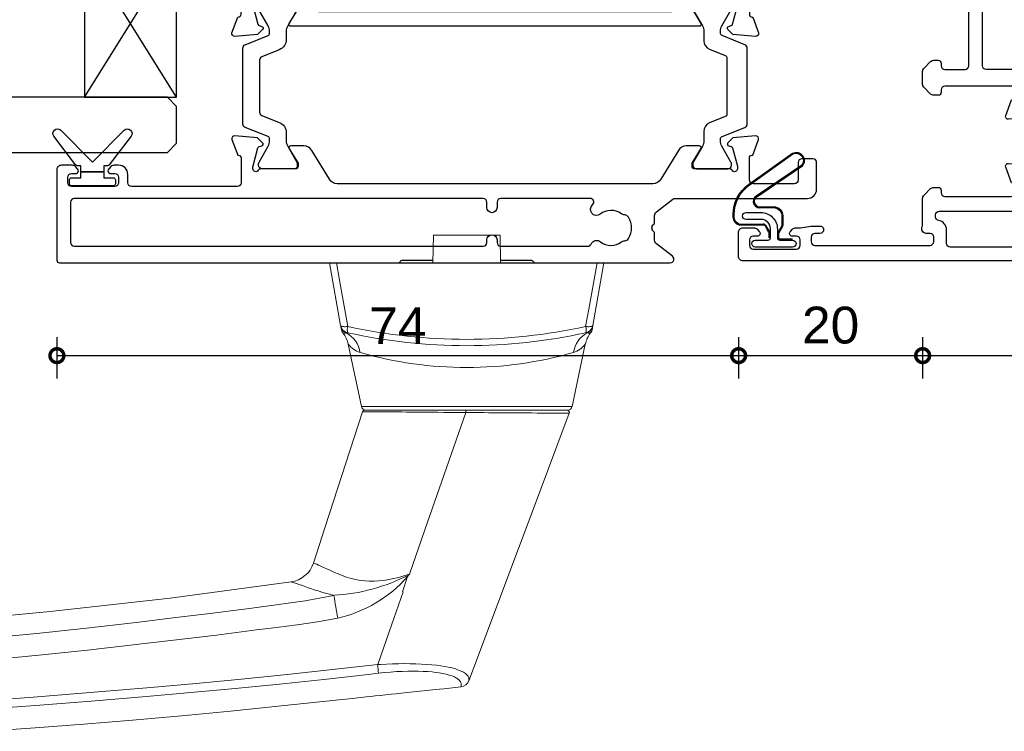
# Model space of a CAD drawing. Header units: millimetres. Extents: x 80 to 17288, y -2623 to 7492.
# Tile 104 of 125: x 14660 to 14767, y 1702 to 1780. Entities that reach past the tile are written whole.
import ezdxf

# ---------------------------------------------------------------- set-up
doc = ezdxf.new("R2010")
doc.units = ezdxf.units.MM
for name, color, linetype in [('Extrusion', 2, 'Continuous'), ('Glass', 140, 'Continuous'), ('Gussets', 1, 'Continuous'), ('polyamide', 6, 'Continuous')]:
    doc.layers.add(name, color=color, linetype=linetype)
doc.layers.add('UNO-Dark Grey', color=7, linetype='Continuous', lineweight=13, true_color=0x44474e)
doc.styles.add('UNO Text', font='arial.ttf')
doc.dimstyles.new('UNO', dxfattribs={"dimtxt": 2, "dimasz": 1.5, "dimexe": 1.25, "dimexo": 0.625, "dimtad": 1, "dimdec": 1, "dimzin": 9, "dimtxsty": 'UNO Text', "dimblk": 'DOTSMALL', "dimcen": 2.5, "dimadec": 0, "dimazin": 0, "dimtfac": 1, "dimtdec": 1, "dimtmove": 0, "dimatfit": 3, "dimfxl": 1, "dimfxlon": 1, "dimarcsym": 0})

# ---------------------------------------------------------------- blocks, each defined once
blk = doc.blocks.new('_DotSmall')
at = {"color": 0, "linetype": 'ByBlock', "const_width": 0.5}
blk.add_lwpolyline([(-0.0625, 0, 1), (0.0625, 0, 1)], format="xyb", close=True, dxfattribs=at)
blk = doc.blocks.new('*D359')
at = {"color": 0, "lineweight": -2, "transparency": 16777216}
for p, q in [((14664.51, 1745.01), (14664.51, 1740.51)), ((14738.53, 1745.01), (14738.53, 1740.51)), ((14664.51, 1743.01), (14738.53, 1743.01))]:
    blk.add_line(p, q, dxfattribs=at)
at = {"layer": 'Defpoints', "color": 0, "transparency": 16777216}
for p in [(14664.51, 1763.8), (14738.53, 1755.04), (14738.53, 1743.01)]:
    blk.add_point(p, dxfattribs=at)
at = {"color": 0, "lineweight": -2, "transparency": 16777216, "xscale": 3, "yscale": 3, "zscale": 3, "rotation": 180}
blk.add_blockref('_DotSmall', (14664.51, 1743.01), dxfattribs=at)
at = {"color": 0, "lineweight": -2, "transparency": 16777216, "xscale": 3, "yscale": 3, "zscale": 3}
blk.add_blockref('_DotSmall', (14738.53, 1743.01), dxfattribs=at)
at = {"color": 0, "transparency": 16777216, "insert": (14701.52, 1746.26), "char_height": 4, "attachment_point": 5, "style": 'UNO Text'}
blk.add_mtext('74', dxfattribs=at)
blk = doc.blocks.new('*D360')
at = {"color": 0, "lineweight": -2, "transparency": 16777216}
for p, q in [((14738.53, 1745.01), (14738.53, 1740.51)), ((14758.51, 1745.01), (14758.51, 1740.51)), ((14738.53, 1743.01), (14758.51, 1743.01))]:
    blk.add_line(p, q, dxfattribs=at)
at = {"layer": 'Defpoints', "color": 0, "transparency": 16777216}
for p in [(14758.51, 1789), (14738.53, 1755.04), (14758.51, 1743.01)]:
    blk.add_point(p, dxfattribs=at)
at = {"color": 0, "lineweight": -2, "transparency": 16777216, "xscale": 3, "yscale": 3, "zscale": 3, "rotation": 180}
blk.add_blockref('_DotSmall', (14738.53, 1743.01), dxfattribs=at)
at = {"color": 0, "lineweight": -2, "transparency": 16777216, "xscale": 3, "yscale": 3, "zscale": 3}
blk.add_blockref('_DotSmall', (14758.51, 1743.01), dxfattribs=at)
at = {"color": 0, "transparency": 16777216, "insert": (14748.52, 1746.3), "char_height": 4, "attachment_point": 5, "style": 'UNO Text'}
blk.add_mtext('20', dxfattribs=at)
blk = doc.blocks.new('*D361')
at = {"color": 0, "lineweight": -2, "transparency": 16777216}
for p, q in [((14758.51, 1745.01), (14758.51, 1740.51)), ((14793.51, 1745.01), (14793.51, 1740.51)), ((14758.51, 1743.01), (14793.51, 1743.01))]:
    blk.add_line(p, q, dxfattribs=at)
at = {"layer": 'Defpoints', "color": 0, "transparency": 16777216}
for p in [(14793.51, 1798.51), (14758.51, 1789), (14793.51, 1743.01)]:
    blk.add_point(p, dxfattribs=at)
at = {"color": 0, "lineweight": -2, "transparency": 16777216, "xscale": 3, "yscale": 3, "zscale": 3, "rotation": 180}
blk.add_blockref('_DotSmall', (14758.51, 1743.01), dxfattribs=at)
at = {"color": 0, "lineweight": -2, "transparency": 16777216, "xscale": 3, "yscale": 3, "zscale": 3}
blk.add_blockref('_DotSmall', (14793.51, 1743.01), dxfattribs=at)
at = {"color": 0, "transparency": 16777216, "insert": (14776.01, 1746.3), "char_height": 4, "attachment_point": 5, "style": 'UNO Text'}
blk.add_mtext('35', dxfattribs=at)
blk = doc.blocks.new('HD Handle')
at = {"color": 7, "linetype": 'Continuous'}
for p, q in [((6.79, 13.7), (0, 14.9)), ((0, 14.9), (0, 14.15)), ((0, -14.15), (0, 14.15)), ((8.84, 12.87), (15.6, 11.43)), ((16, 11.07), (16, 0.09)), ((16, -10.95), (16, 10.95)), ((43.63, 9.67), (43.65, 9.68)), ((-0.3, 6.97), (-0.3, 3.67)), ((-0.24, 7.11), (0, 7.35)), ((35.73, 6.98), (34.09, 6.44)), ((-3, 3.62), (0, 3.68)), ((-3, -3.62), (-3, 3.62)), ((16, 0.09), (16, -10.89)), ((16.26, 0.09), (16.26, 0.09)), ((45.4, -0.23), (31.02, -5.62)), ((0, -3.68), (-3, -3.62)), ((-0.3, -3.67), (-0.3, -6.97)), ((0, -7.35), (-0.24, -7.11)), ((15.6, -11.43), (8.84, -12.87)), ((0, -14.9), (6.79, -13.7)), ((0, -14.15), (0, -14.9))]:
    blk.add_line(p, q, dxfattribs=at)
at = {"color": 8, "linetype": 'Continuous'}
for p, q in [((15.6, 11.43), (15.6, -11.43)), ((-0.24, 3.67), (-0.24, 7.11)), ((-0.24, -7.11), (-0.24, -3.67))]:
    blk.add_line(p, q, dxfattribs=at)
at = {"color": 7, "linetype": 'Continuous'}
for points in [[(50.89, 52.09), (50.52, 46.85), (50.12, 41.58), (49.68, 36.3), (49.2, 30.99), (48.7, 25.67), (48.1, 19.78), (47.47, 13.85), (47.31, 12.39), (47.15, 10.92), (47.1, 10.45), (47.05, 9.94), (46.99, 9.41), (46.93, 8.84), (46.86, 8.22), (46.81, 7.67), (46.75, 7.08), (46.68, 6.46), (46.61, 5.8), (46.54, 5.09), (46.46, 4.35), (46.36, 3.43), (46.26, 2.49), (46.16, 1.55), (46.07, 0.62)], [(34.66, 19.07), (36.43, 32.2), (37.89, 45.23), (39.11, 58.17), (40.14, 71.03), (41.02, 83.85), (41.8, 96.61), (42.54, 109.35)], [(32.62, 16.65), (28.68, 15.37), (16.17, 11.31)], [(7.18, 13.63), (7.17, 13.64), (7.14, 13.64), (7.09, 13.65), (7.02, 13.66), (6.95, 13.67), (6.87, 13.69)], [(43.63, 9.67), (40.09, 8.43), (35.74, 6.91)], [(33.92, 6.32), (34.03, 6.41), (34.09, 6.44)], [(33.81, 6.23), (29, 4.55), (16.26, 0.09)], [(33.81, 6.23), (33.87, 6.27), (33.92, 6.32)], [(16, 0.09), (16.03, 0.09), (16.1, 0.09), (16.17, 0.09), (16.26, 0.09)], [(16.34, -11.12), (25.94, -7.52), (31.02, -5.62)], [(6.87, -13.69), (7, -13.67), (7.09, -13.65), (7.16, -13.64), (7.18, -13.63)]]:
    blk.add_lwpolyline(points, dxfattribs=at)
at = {"color": 8, "linetype": 'Continuous'}
for points in [[(43.57, 107.33), (43.5, 102.36), (43.4, 97.38), (43.26, 92.4), (43.09, 87.42), (42.89, 82.43), (42.65, 77.53), (42.37, 72.62), (42.05, 67.71), (41.69, 62.78), (41.26, 57.43), (40.77, 52.07), (40.25, 46.69), (39.67, 41.29), (39.06, 35.88), (38.58, 31.89), (38.09, 27.89), (37.58, 23.88), (37.37, 22.3), (37.16, 20.71), (36.94, 19.12), (36.7, 17.56), (36.42, 15.99), (36.12, 14.43)], [(38.59, 14), (38.98, 16.2), (39.32, 18.43), (39.6, 20.64), (39.88, 22.82), (40.16, 24.99), (40.43, 27.17), (40.69, 29.34), (41.4, 35.28), (42.06, 41.19), (42.61, 46.46), (43.13, 51.7), (43.61, 56.93), (44.05, 62.14), (44.56, 68.62), (45.02, 75.09), (45.42, 81.53), (45.78, 87.97), (46.08, 94.41), (46.35, 100.84), (46.57, 107.27)], [(49.6, 107.2), (49.6, 101.17), (49.55, 95.14), (49.49, 91.11), (49.4, 87.09), (49.28, 83.07), (49.14, 79.05), (48.97, 75.03), (48.77, 71.01), (48.44, 64.98), (48.06, 58.96), (47.62, 52.79), (47.15, 46.62), (46.65, 40.46), (46.12, 34.3), (45.68, 29.37), (45.22, 24.44), (44.72, 19.51), (44.19, 14.59), (43.63, 9.67)], [(44.58, 9.58), (44.71, 10.72), (45.25, 15.52), (45.76, 20.33), (46.23, 25.14), (46.68, 29.95), (47.1, 34.77), (47.6, 40.79), (48.08, 46.82), (48.53, 52.84), (48.95, 58.87), (49.26, 63.7), (49.54, 68.52), (49.79, 73.35), (50.01, 78.18), (50.19, 83.01), (50.32, 87.85), (50.42, 92.68), (50.49, 97.52), (50.51, 102.35), (50.5, 107.19)], [(36.12, 14.43), (35.97, 15.03), (35.81, 15.61), (35.64, 16.15), (35.51, 16.57), (35.38, 16.96), (35.25, 17.33), (35.14, 17.66), (35.03, 17.96), (34.94, 18.23), (34.88, 18.39), (34.81, 18.6), (34.75, 18.77), (34.71, 18.9), (34.68, 18.99), (34.66, 19.05), (34.66, 19.07), (34.66, 19.07)], [(32.62, 16.65), (32.62, 16.65), (32.63, 16.62), (32.65, 16.54), (32.69, 16.43), (32.75, 16.28), (32.83, 16.09), (32.94, 15.84), (33.09, 15.54), (33.25, 15.19), (33.43, 14.81), (33.63, 14.37), (33.8, 13.97), (33.97, 13.54), (34.14, 13.07), (34.28, 12.56), (34.41, 12.03), (34.49, 11.57), (34.54, 11.08), (34.57, 10.58), (34.58, 10.07), (34.55, 9.55), (34.49, 9.01), (34.41, 8.46), (34.3, 7.91), (34.17, 7.36), (34.01, 6.82), (33.81, 6.23)], [(0, 14.15), (1.89, 13.81), (6.92, 12.91)], [(6.92, 12.91), (6.93, 13.04), (6.94, 13.16), (6.94, 13.27), (6.93, 13.38), (6.92, 13.47), (6.9, 13.54), (6.88, 13.61), (6.85, 13.66), (6.82, 13.69), (6.79, 13.7)], [(7.59, 12.93), (7.59, 13.02), (7.61, 13.09)], [(16.26, 0.09), (16.25, 0.7), (16.25, 1.31), (16.24, 1.93), (16.24, 2.54), (16.23, 3.14), (16.23, 3.74), (16.22, 4.32), (16.22, 4.91), (16.21, 5.48), (16.21, 6.03), (16.21, 6.55), (16.2, 7.05), (16.2, 7.52), (16.2, 7.99), (16.19, 8.43), (16.19, 8.85), (16.19, 9.22), (16.18, 9.57), (16.18, 9.89), (16.18, 10.18), (16.18, 10.44), (16.18, 10.67), (16.18, 10.9), (16.17, 11.07), (16.17, 11.2), (16.17, 11.28), (16.17, 11.31)], [(43.65, 9.68), (43.65, 9.68), (43.63, 9.37), (43.59, 8.71), (43.57, 8.05), (43.55, 7.4), (43.54, 6.76), (43.55, 6.14), (43.56, 5.52), (43.58, 4.92), (43.62, 4.35), (43.66, 3.79), (43.72, 3.27), (43.77, 2.83), (43.84, 2.41), (43.91, 2.02), (44.01, 1.6), (44.11, 1.22), (44.23, 0.88), (44.35, 0.59), (44.48, 0.34), (44.61, 0.14), (44.76, -0.02), (44.9, -0.14), (45.05, -0.21), (45.21, -0.24), (45.4, -0.23), (45.4, -0.23)], [(46.07, 0.62), (45.94, 0.6), (45.82, 0.59), (45.67, 0.61), (45.52, 0.67), (45.38, 0.77), (45.24, 0.92), (45.11, 1.1), (44.99, 1.33), (44.88, 1.59), (44.78, 1.9), (44.68, 2.24), (44.6, 2.62), (44.54, 2.98), (44.49, 3.36), (44.44, 3.76), (44.4, 4.24), (44.38, 4.75), (44.36, 5.27), (44.36, 5.82), (44.36, 6.38), (44.38, 7), (44.41, 7.63), (44.46, 8.28), (44.51, 8.93), (44.58, 9.58)], [(16.34, -11.12), (16.34, -11.12), (16.34, -11.1), (16.34, -11.02), (16.34, -10.89), (16.34, -10.72), (16.33, -10.49), (16.33, -10.22), (16.33, -9.89), (16.33, -9.52), (16.33, -9.11), (16.32, -8.66), (16.32, -8.17), (16.32, -7.64), (16.31, -7.07), (16.31, -6.47), (16.3, -5.84), (16.3, -5.19), (16.29, -4.51), (16.29, -3.8), (16.28, -3.08), (16.28, -2.35), (16.27, -1.86), (16.27, -1.22), (16.26, -0.56), (16.26, 0.09), (16.26, 0.09)], [(6.92, -12.91), (5.03, -13.25), (0, -14.15)], [(6.79, -13.7), (6.82, -13.69), (6.85, -13.66), (6.88, -13.61), (6.9, -13.54), (6.92, -13.47), (6.93, -13.38), (6.94, -13.27), (6.94, -13.16), (6.93, -13.04), (6.92, -12.91)], [(7.61, -13.09), (7.59, -13.02), (7.59, -12.93)]]:
    blk.add_lwpolyline(points, dxfattribs=at)
at = {"color": 7, "linetype": 'Continuous'}
for centre, radius, start, end in [((31.69, 19.5), 3, 288.0042, 351.6316), ((6.61, 12.72), 1, 12.4489, 80), ((7, 12.65), 1, 52.1312, 80), ((-51, 0), 60, 347.5517, 12.4483), ((9.46, 15.81), 3, 232.1312, 258), ((15.5, 10.95), 0.5, 0, 78), ((16.25, 11.07), 0.25, 108.0042, 180), ((48.94, 54.85), 45.48, 263.326, 264.5015), ((-0.1, 6.97), 0.2, 135, 180), ((45.04, 0.74), 1.03, 290.1467, 353.2919), ((-0.1, -6.97), 0.2, 180, 225), ((15.5, -10.95), 0.5, 282, 0), ((16.25, -10.89), 0.25, 179.9998, 290.5563), ((6.61, -12.72), 1, 280, 347.5511), ((7, -12.65), 1, 280, 307.8688), ((9.46, -15.81), 3, 102, 127.8688)]:
    blk.add_arc(centre, radius, start, end, dxfattribs=at)
at = {"color": 8, "linetype": 'Continuous'}
for centre, radius, start, end in [((15.85, 15.58), 20.3, 332.8778, 356.7381), ((24.93, 17.01), 13.98, 310.8887, 347.5945), ((17.39, -102.94), 118.85, 79.7222, 80.9314), ((6.7, 12.71), 0.994, 22.772, 79.9525), ((7.29, 11.85), 1.12, 74.43, 108.975), ((-52.49, 0), 60.8, 347.7374, 12.2626), ((7.22, 13.27), 0.432, 335.7054, 22.6614), ((10.09, 14.34), 2.77, 206.6152, 262.6743), ((7.27, 10.81), 2.59, 17.4342, 52.7184), ((-30.64, 0), 42.01, 343.9902, 16.0098), ((10.09, -14.34), 2.77, 97.3256, 153.3848), ((7.27, -10.81), 2.59, 307.2647, 342.5827), ((6.7, -12.71), 0.994, 280.0476, 337.2281), ((7.29, -11.76), 1.21, 252.3093, 284.2854), ((7.22, -13.27), 0.434, 337.4533, 24.1799)]:
    blk.add_arc(centre, radius, start, end, dxfattribs=at)
blk = doc.blocks.new('422001')
at = {"layer": 'Extrusion'}
for points in [[(6.78, 60, -0.198912), (7.15, 59.85), (7.86, 59.15, -0.198912), (8, 58.79), (8, 58.3, -0.414214), (7.7, 58), (7.4, 58, 0.414214), (7, 57.6), (7, 50.4, 0.414214), (7.4, 50), (8.2, 50, 0.414214), (8.5, 50.3), (8.5, 50.36), (10.2, 50.98, -0.548619), (10.6, 50.67), (10.38, 48.2), (9.84, 47.66, -0.57735), (9.51, 47.75), (9.43, 48.03, 0.267949), (9.29, 48.17), (7.3, 48.7), (7, 48.7, 0.767327), (6.85, 48.14, -0.267949), (7, 47.88), (7, 44.1, 0.414214), (7.3, 43.8), (7.61, 43.8), (9.2, 44.77, -0.585524), (9.5, 44.6), (9.5, 43.17, -0.261413), (9.02, 42.32), (8.24, 41.84, 0.261413), (8, 41.42), (8, 34.19, 0.261413), (8.24, 33.76), (10.02, 32.68, -0.261413), (10.5, 31.82), (10.5, 30.4, -0.585524), (10.2, 30.23), (8.61, 31.2), (8.3, 31.2, 0.414214), (8, 30.9), (8, 27.12, -0.267949), (7.85, 26.86, 0.767327), (8, 26.3), (8.3, 26.3), (10.29, 26.83, 0.267949), (10.43, 26.97), (10.51, 27.25, -0.57735), (10.84, 27.34), (11.38, 26.8), (11.6, 24.33, -0.548619), (11.2, 24.02), (9.5, 24.64), (9.5, 24.7, 0.414219), (9.2, 25), (8.3, 25, 0.414214), (8, 24.7), (8, 21.35, 0.065543), (8.03, 21.09), (8.97, 17.61, -0.065544), (9, 17.35), (9, 5.95, -0.272873), (7.71, 3.77, 0.30599), (7.51, 3.37, -0.136374), (7.27, 1.76, 0.543448), (7.63, 1.2), (8.5, 1.2, -0.414081), (9, 0.7), (9, 0.5, -0.414214), (8.5, 0), (1, 0, -0.414213), (0, 1), (0, 79.5, -0.414214), (0.5, 80), (3.1, 80, -0.414214), (3.6, 79.5), (3.6, 78.33, -0.198912), (3.45, 77.98), (3.21, 77.74, -0.668179), (2.7, 77.95), (2.7, 78.4, 0.414214), (2.3, 78.8), (1.7, 78.8, 0.414214), (1.3, 78.4), (1.3, 73.7, 0.414214), (1.7, 73.3), (2.3, 73.3, 0.414214), (2.7, 73.7), (2.7, 74.15, -0.668179), (3.21, 74.36), (3.45, 74.12, -0.198912), (3.6, 73.77), (3.6, 73.33, 0.041311), (3.61, 73.27), (3.79, 72.13, -0.041311), (3.8, 72.07), (3.8, 71.15, -1), (3, 71.15), (3, 71.7, 0.414205), (2.6, 72.1), (2.1, 72.1, 0.414214), (1.7, 71.7), (1.7, 59.2, 0.414214), (2.1, 58.8), (2.6, 58.8, 0.414204), (3, 59.2), (3, 59.6, -0.561532), (3.73, 60.04, 0.119519), (3.91, 60)], [(31.27, 60, -0.198912), (31.62, 59.85), (32.33, 59.15, -0.198912), (32.5, 58.79), (32.5, 58.4, -0.414214), (32.1, 58), (30.9, 58, 0.414214), (30.5, 57.6), (30.5, 55.4, 0.414214), (30.9, 55), (36.4, 55), (36.55, 54.85, 0.414214), (37.25, 54.85), (37.4, 55), (48.1, 55, 0.414214), (48.5, 55.4), (48.5, 57.6, 0.414214), (48.1, 58), (46.9, 58, -0.414178), (46.5, 58.4), (46.5, 58.79, -0.198912), (46.65, 59.15), (47.35, 59.86, -0.198912), (47.72, 60), (49.5, 60, -0.414034), (50, 59.5), (50, 47.39, 0.432642), (50.42, 46.99), (56.48, 47.37, -0.425063), (57, 46.87), (57, 46.1, -0.414214), (56.7, 45.8), (53.4, 45.8, 0.414219), (53, 45.4), (53, 44.05, -1.001256), (51.9, 44.05), (51.9, 44.9, 0.414214), (51.5, 45.3), (51, 45.3, 0.414214), (50.6, 44.9), (50.6, 32.4, 0.414227), (51, 32), (51.5, 32, 0.4142), (51.9, 32.4), (51.9, 32.75, -1.001193), (53, 32.75), (53, 31.8, -0.414213), (52, 30.8), (51.58, 30.8, 0.388298), (51.15, 30.47, -0.058101), (50.95, 29.76, 0.536858), (51.31, 29.2), (51.5, 29.2, -0.414214), (53, 27.7), (53, 26.6, 0.414214), (53.4, 26.2), (62.5, 26.2, -1), (62.5, 25), (60.98, 25, -0.198942), (60.77, 25.09), (60.74, 25.11, 0.198912), (60.53, 25.2), (54.15, 25.2, 0.198686), (53.93, 25.11), (53.91, 25.09, -0.199021), (53.7, 25), (52.6, 25, -0.413968), (51.6, 26), (51.6, 27.6, 0.414214), (51.2, 28), (22.4, 28, 0.414214), (22, 27.6), (22, 26, -0.414214), (21, 25), (18.8, 25, 0.359508), (18.51, 24.76), (18.5, 24.64), (16.8, 24.02, -0.548619), (16.4, 24.33), (16.62, 26.8), (17.16, 27.34, -0.57735), (17.49, 27.25), (17.57, 26.98, 0.267949), (17.71, 26.83), (19.66, 26.31, 0.065543), (19.74, 26.3), (20, 26.3, 0.767342), (20.15, 26.86, -0.267949), (20, 27.12), (20, 30.9, 0.414214), (19.7, 31.2), (19.39, 31.2), (17.8, 30.23, -0.585524), (17.5, 30.4), (17.5, 31.82, -0.261413), (17.98, 32.68), (19.76, 33.77, 0.261413), (20, 34.19), (20, 40.2, 0.261413), (19.76, 40.62), (16.98, 42.32, -0.261413), (16.5, 43.17), (16.5, 44.6, -0.585524), (16.8, 44.77), (18.39, 43.8), (18.7, 43.8, 0.414214), (19, 44.1), (19, 47.88, -0.267949), (19.15, 48.14, 0.767342), (19, 48.7), (18.74, 48.7, 0.065543), (18.66, 48.69), (16.71, 48.17, 0.267949), (16.57, 48.03), (16.49, 47.75, -0.57735), (16.16, 47.66), (15.62, 48.2), (15.4, 50.67, -0.548619), (15.8, 50.98), (17.5, 50.36), (17.5, 50.3, 0.414222), (17.8, 50), (18.7, 50, 0.414214), (19, 50.3), (19, 57.6, 0.414214), (18.6, 58), (18.3, 58, -0.414214), (18, 58.3), (18, 58.79, -0.198912), (18.14, 59.15), (18.85, 59.85, -0.198912), (19.22, 60), (20.58, 60, -0.198912), (20.95, 59.85), (21.66, 59.15, -0.198912), (21.8, 58.79), (21.8, 58.3, -0.414214), (21.5, 58), (21.2, 58, 0.414214), (20.8, 57.6), (20.8, 55.4, 0.414213), (21.2, 55), (28.6, 55, 0.414213), (29, 55.4), (29, 57.6, 0.414214), (28.6, 58), (28.3, 58, -0.414214), (28, 58.3), (28, 58.79, -0.198912), (28.14, 59.15), (28.85, 59.85, -0.198912), (29.22, 60)], [(4.79, 58.6), (5, 58.6, -0.414214), (5.4, 58.2), (5.4, 42.34, 0.198912), (5.55, 41.99), (6.28, 41.25, -0.198912), (6.4, 40.97), (6.4, 21.52, 0.065543), (6.43, 21.27), (7.47, 17.41, -0.065543), (7.5, 17.16), (7.5, 5.96, -0.462873), (6.34, 4.97, 0.679284), (5.72, 3.93, -0.347366), (5.68, 2.03, 0.12305), (5.54, 1.72, -0.239134), (5.26, 1.37, -0.221125), (3.74, 1.37, -0.239134), (3.46, 1.72, 0.12305), (3.32, 2.03, -0.411847), (3.49, 4.15, 0.219162), (3.7, 4.61), (3.7, 5.85, 1.000011), (2.8, 5.85), (2.8, 5.5, -0.414221), (2.4, 5.1), (1.9, 5.1, -0.414212), (1.5, 5.5), (1.5, 18, -0.414203), (1.9, 18.4), (2.4, 18.4, -0.414214), (2.8, 18), (2.8, 17.65, 1.000011), (3.7, 17.65), (3.7, 18.6, 0.414202), (2.7, 19.6), (1.9, 19.6, -0.414215), (1.5, 20), (1.5, 33.2, -0.414214), (1.9, 33.6), (2.4, 33.6, 0.414214), (2.9, 34.1), (2.9, 34.3, 0.414214), (2.4, 34.8), (1.9, 34.8, -0.414213), (1.5, 35.2), (1.5, 57, -0.414214), (1.9, 57.4), (3.4, 57.4, 0.372831), (4.39, 58.26, -0.372831)], [(21.6, 29.6), (21.6, 41.29, 0.261412), (21.12, 42.14), (20.99, 42.22, -0.261412), (20.8, 42.56), (20.8, 53.1, -0.414214), (21.2, 53.5), (48.1, 53.5, -0.414214), (48.5, 53.1), (48.5, 47.39, 0.186882), (49, 46.11, -0.186882), (49.1, 45.84), (49.1, 34.05, -0.482032), (48.61, 33.66, 0.023574), (48.36, 33.71, 1.000832), (48.2, 32.52, -0.348271), (49.52, 31.15, 0.12305), (49.64, 30.83, -0.239134), (49.69, 30.38, -0.221428), (48.62, 29.31, -0.239134), (48.17, 29.37, 0.12305), (47.85, 29.48, -0.348271), (46.48, 30.8, 1.000832), (45.29, 30.64, 0.070859), (45.5, 29.9, -0.541562), (45.04, 29.2), (29.87, 29.2, -0.535561), (29.41, 29.89, 0.264849), (29.07, 32.65, 1.013157), (28.12, 31.92, -0.355258), (28.09, 30.03, 0.12969), (27.94, 29.72, -0.246054), (27.66, 29.36, -0.214281), (26.15, 29.36, -0.246054), (25.87, 29.72, 0.12969), (25.72, 30.03, -0.355258), (25.69, 31.92, 1.012141), (24.74, 32.65, 0.264849), (24.4, 29.89, -0.53556), (23.94, 29.2), (22, 29.2, -0.414213)]]:
    blk.add_lwpolyline(points, format="xyb", close=True, dxfattribs=at)
at = {"layer": 'polyamide'}
for points in [[(7.55, 48.08), (7.4, 48.08, 0.414214), (7, 47.68), (7, 44.28, 0.414214), (7.4, 43.88), (7.55, 43.88, 0.131652), (7.75, 43.94), (9.46, 44.92, -0.131652), (10.06, 45.08), (11.07, 45.08, 0.305731), (12, 45.71), (12.68, 47.4, -0.305731), (12.95, 47.58), (13.05, 47.58, -0.305731), (13.32, 47.4), (14, 45.71, 0.305731), (14.93, 45.08), (15.94, 45.08, -0.131652), (16.54, 44.92), (18.25, 43.94, 0.131652), (18.45, 43.88), (18.6, 43.88, 0.414214), (19, 44.28), (19, 47.68, 0.414214), (18.6, 48.08), (18.45, 48.08, 0.131652), (18.25, 48.03), (16.54, 47.05, -0.131652), (15.94, 46.88), (15.76, 46.88, -0.305731), (15.48, 47.07), (14.49, 49.53, 0.305731), (14.12, 49.78), (14.12, 49.78), (11.88, 49.78, 0.305731), (11.51, 49.53), (10.52, 47.07, -0.305731), (10.24, 46.88), (10.06, 46.88, -0.131652), (9.46, 47.05), (7.75, 48.03, 0.131652)], [(8.55, 26.92), (8.4, 26.92, -0.414214), (8, 27.32), (8, 30.72, -0.414214), (8.4, 31.12), (8.55, 31.12, -0.131652), (8.75, 31.06), (10.46, 30.08, 0.131652), (11.06, 29.92), (12.07, 29.92, -0.305731), (13, 29.29), (13.68, 27.6, 0.305731), (13.95, 27.42), (14.05, 27.42, 0.305731), (14.32, 27.6), (15, 29.29, -0.305731), (15.93, 29.92), (16.94, 29.92, 0.131652), (17.54, 30.08), (19.25, 31.06, -0.131652), (19.45, 31.12), (19.6, 31.12, -0.414214), (20, 30.72), (20, 27.32, -0.414214), (19.6, 26.92), (19.45, 26.92, -0.131652), (19.25, 26.97), (17.54, 27.96, 0.131652), (16.94, 28.12), (16.76, 28.12, 0.305731), (16.48, 27.93), (15.49, 25.47, -0.305731), (15.12, 25.22), (15.12, 25.22), (12.88, 25.22, -0.305731), (12.51, 25.47), (11.52, 27.93, 0.305731), (11.24, 28.12), (11.06, 28.12, 0.131652), (10.46, 27.96), (8.75, 26.97, -0.131652)]]:
    blk.add_lwpolyline(points, format="xyb", close=True, dxfattribs=at)
blk = doc.blocks.new('QLON48800')
at = {"layer": 'Gussets'}
for points in [[(-1.01, -0.51), (-1.47, -0.51, 0.131652), (-1.59, -0.54), (-2.27, -0.93, 0.267949), (-2.4, -1.15), (-2.37, -3.74, -0.330082), (-3.25, -4.42), (-3.54, -4.42, -0.242084), (-6.8, -2.75), (-10.2, 2.02, -0.840847), (-8.77, 3.05), (-5.44, -1.86, 0.252571), (-4.92, -2.15), (-4.92, -2.15, 0.376647), (-4.36, -1.52), (-4.39, -0.03, -0.414214), (-3.39, 0.97), (-2.4, 0.97, -0.131652), (-2.27, 0.93), (-1.59, 0.54, 0.131652), (-1.47, 0.51), (-1.01, 0.51, 0.414214), (-0.88, 0.63), (-0.88, 2.02)], [(-1.11, -0.41), (-1.47, -0.41, 0.131652), (-1.64, -0.45), (-2.32, -0.85, 0.268481), (-2.5, -1.15), (-2.47, -3.72, -0.325102), (-3.25, -4.32), (-3.54, -4.32, -0.242084), (-6.71, -2.69), (-10.12, 2.07, -0.831226), (-8.85, 2.99), (-5.53, -1.92, 0.254578), (-4.91, -2.25, 0.379612), (-4.26, -1.51), (-4.29, -0.03, -0.413856), (-3.39, 0.87), (-2.4, 0.87, -0.131652), (-2.32, 0.85), (-1.64, 0.45, 0.131652), (-1.47, 0.41), (-1.01, 0.41, 0.414214), (-0.78, 0.63), (-0.78, 1.92)]]:
    blk.add_lwpolyline(points, format="xyb", dxfattribs=at)
blk.add_lwpolyline([(0, 2.02), (0, -2.02, -1), (-0.76, -2.02), (-0.76, -0.63, 0.414214), (-1.01, -0.38), (-2, -0.38, 0.414214), (-3, -1.38), (-3, -3.02, -1), (-3.76, -3.02), (-3.76, -1.42, -0.414214), (-1.96, 0.38), (-1.01, 0.38, 0.414214), (-0.76, 0.63), (-0.76, 2.02, -1)], format="xyb", close=True, dxfattribs=at)
blk = doc.blocks.new('BACKSEAL1.5')
at = {"layer": 'Gussets'}
for points in [[(-0.35, -2.9), (0.3, -2.9), (0.3, -1.65), (0.3, -0.4), (-0.35, -0.4), (-0.35, -0.02, 0.233448), (-0.45, 0.18), (-3.55, 2.55, 0.936585), (-4.2, 1.8), (-0.75, -1.65), (-4.2, -5.1, 0.936585), (-3.55, -5.85), (-0.45, -3.48, 0.233448), (-0.35, -3.28)], [(1.6, 0.85), (1.2, 0.85, 0.414214), (0.95, 0.6), (0.95, -0.4), (0.3, -0.4), (0.3, -1.65), (0.3, -2.9), (0.95, -2.9), (0.95, -3.9, 0.414214), (1.2, -4.15), (1.6, -4.15, 0.414214), (1.85, -3.9), (1.85, -1.65), (1.85, 0.6, 0.414214)]]:
    blk.add_lwpolyline(points, format="xyb", close=True, dxfattribs=at)
blk = doc.blocks.new('522200')
at = {"layer": 'Extrusion'}
for points in [[(48.4, 19.9), (48.4, 24.4, 0.414214), (48, 24.8), (45.6, 24.8, 0.414214), (45.3, 24.5), (45.3, 24.44), (43.6, 23.82, -0.548619), (43.2, 24.13), (43.42, 26.6), (43.96, 27.14, -0.57735), (44.29, 27.05), (44.37, 26.77, 0.267949), (44.51, 26.63), (46.5, 26.1), (46.8, 26.1, 0.767327), (46.95, 26.66, -0.267949), (46.8, 26.92), (46.8, 30.73, 0.414214), (46.5, 31.03), (46.19, 31.03), (44.6, 30.06, -0.585524), (44.3, 30.23), (44.3, 31.65, -0.261413), (44.78, 32.51), (47.92, 34.42, 0.261413), (48.4, 35.28), (48.4, 69.55, 0.261413), (47.92, 70.4), (44.78, 72.32, -0.261413), (44.3, 73.17), (44.3, 74.6, -0.585524), (44.6, 74.77), (46.19, 73.8), (46.5, 73.8, 0.414214), (46.8, 74.1), (46.8, 77.88, -0.267949), (46.95, 78.14, 0.76731), (46.8, 78.7), (46.54, 78.7, 0.065543), (46.46, 78.69), (44.51, 78.17, 0.267949), (44.37, 78.03), (44.29, 77.75, -0.57735), (43.96, 77.66), (43.42, 78.2), (43.2, 80.67, -0.548619), (43.6, 80.98), (45.3, 80.36), (45.3, 80.3, 0.414204), (45.6, 80), (48.3, 80, 0.414213), (48.7, 80.4), (48.7, 91.9, 0.414214), (48.3, 92.3), (47.4, 92.3, -0.41404), (46.4, 93.3), (46.4, 93.77, -0.198912), (46.54, 94.12), (46.79, 94.36, -0.198912), (47, 94.45), (47, 94.45, -0.414214), (47.3, 94.15), (47.3, 93.7, 0.413403), (47.7, 93.3), (48.3, 93.3, 0.414214), (48.7, 93.7), (48.7, 98.4, 0.414214), (48.3, 98.8), (47.7, 98.8, 0.414214), (47.3, 98.4), (47.3, 97.95, -0.414214), (47, 97.65), (47, 97.65, -0.198912), (46.79, 97.74), (46.54, 97.98, -0.198912), (46.4, 98.33), (46.4, 99.5, -0.414214), (46.9, 100), (56.7, 100, -0.414214), (57, 99.7), (57, 33.39, -0.717885), (56.28, 33.15), (54.95, 34.9, 0.234069), (54.55, 35.1), (53.69, 35.1), (53.55, 35.24, 0.414214), (52.85, 35.24), (52.71, 35.1), (51.85, 35.1, 0.234069), (51.45, 34.9), (50.1, 33.13, 0.164222), (50, 32.83), (50, 18.5, -0.414214), (49, 17.5), (46.1, 17.5, -0.414214), (45.7, 17.9), (45.7, 19.1, -0.414214), (46.1, 19.5), (48, 19.5, 0.414214)], [(50, 42.09), (50, 51.8, -0.414214), (50.4, 52.2), (51, 52.2, 1), (51, 53.3), (50.4, 53.3, -0.414214), (50, 53.7), (50, 98.1, -0.414214), (50.4, 98.5), (54.8, 98.5, -0.414214), (55.2, 98.1), (55.2, 53.7, -0.414213), (54.8, 53.3), (54.5, 53.3, 1), (54.5, 52.2), (54.8, 52.2, -0.414214), (55.2, 51.8), (55.2, 42.35, -0.299503), (54.96, 41.98, 0.502765), (54.72, 40.96, -0.330962), (54.73, 38.7, 0.14398), (54.6, 38.34, -0.245791), (54.35, 37.92, -0.280014), (52.05, 37.92, -0.245791), (51.8, 38.34, 0.14398), (51.67, 38.7, -0.336408), (51.71, 41, 0.979954), (50.7, 41.83, -0.696704)], [(31.3, 74.6, 0.585524), (31, 74.77), (29.47, 73.84, -0.137872), (29.32, 73.8), (29.1, 73.8, -0.414214), (28.8, 74.1), (28.8, 77.88, 0.267949), (28.65, 78.14, -0.767327), (28.8, 78.7), (29.06, 78.7, -0.065543), (29.14, 78.69), (31.09, 78.17, -0.267949), (31.23, 78.03), (31.31, 77.75, 0.57735), (31.64, 77.66), (32.18, 78.2), (32.4, 80.67, 0.548619), (32, 80.98), (30.3, 80.36), (30.3, 80.3, -0.414214), (30, 80), (25.49, 80, 0.635387), (24.99, 78.93, -0.331343), (25, 76.33, 0.14918), (24.87, 75.94, -0.237824), (24.65, 75.55, -0.306676), (21.85, 75.55, -0.237824), (21.63, 75.94, 0.14918), (21.49, 76.33, -0.331343), (21.51, 78.93, 0.635387), (21, 80), (18.71, 80, 0.198912), (18.35, 79.85), (17.65, 79.15, 0.198912), (17.5, 78.79), (17.5, 78.3, 0.414214), (17.8, 78), (19.1, 78, -0.414214), (19.5, 77.6), (19.5, 75.4, -0.414214), (19.1, 75), (13.6, 75), (13.45, 74.85, -0.414214), (12.75, 74.85), (12.6, 75), (1.9, 75, -0.414214), (1.5, 75.4), (1.5, 77.6, -0.414214), (1.9, 78), (3.2, 78, 0.414214), (3.5, 78.3), (3.5, 78.79, 0.198912), (3.35, 79.15), (2.65, 79.85, 0.198912), (2.29, 80), (0.3, 80, 0.414214), (0, 79.7), (0, 0.5, 0.414249), (0.5, 0), (3.1, 0, 0.415107), (3.6, 0.5), (3.6, 1.67, 0.198912), (3.45, 2.02), (3.21, 2.26, 0.668195), (2.7, 2.05), (2.7, 1.6, -0.41534), (2.3, 1.2), (1.7, 1.2, -0.414214), (1.3, 1.6), (1.3, 6.3, -0.414214), (1.7, 6.7), (2.3, 6.7, -0.413964), (2.7, 6.3), (2.7, 5.85, 0.668179), (3.21, 5.64), (3.45, 5.88, 0.198912), (3.6, 6.23), (3.6, 6.7, 0.414008), (2.6, 7.7), (2.4, 7.7, -1), (2.4, 8.3, 0.414216), (3.6, 9.5), (3.6, 10, 1), (2.7, 10), (2.7, 9.6, -0.414214), (2.3, 9.2), (1.8, 9.2, -0.414213), (1.4, 9.6), (1.4, 22.1, -0.414214), (1.8, 22.5), (2.3, 22.5, -0.414224), (2.7, 22.1), (2.7, 21.8, 1.000011), (3.6, 21.8), (3.6, 22.2, -0.414196), (4, 22.6), (5.2, 22.6, -0.414214), (5.6, 22.2), (5.6, 19.4, -0.414214), (5.2, 19), (5, 19), (5, 17.5), (9.5, 17.5), (9.5, 19), (7.4, 19, -0.414214), (7, 19.4), (7, 21.6, -0.414214), (7.4, 22), (26.6, 22, -0.414214), (27, 21.6), (27, 19.4, -0.414214), (26.6, 19), (24.5, 19), (24.5, 17.5), (29, 17.5), (29, 19), (28.7, 19, -0.414214), (28.4, 19.3), (28.4, 24.5, -0.414214), (28.7, 24.8), (30, 24.8, -0.414214), (30.3, 24.5), (30.3, 24.44), (32, 23.82, 0.548619), (32.4, 24.13), (32.18, 26.6), (31.64, 27.14, 0.57735), (31.31, 27.05), (31.23, 26.77, -0.267949), (31.09, 26.63), (29.1, 26.1), (28.8, 26.1, -0.767327), (28.65, 26.66, 0.267949), (28.8, 26.92), (28.8, 30.73, -0.414214), (29.1, 31.03), (29.32, 31.03, -0.137872), (29.47, 30.99), (31, 30.06, 0.585524), (31.3, 30.23)], [(27, 28.35), (27, 23.8, -0.414214), (26.7, 23.5), (23.75, 23.5), (23.6, 23.35, -0.414214), (22.9, 23.35), (22.75, 23.5), (18.44, 23.5, -0.578263), (18.01, 24.25, 0.302535), (17.77, 28.1, 0.234673), (17.37, 28.3), (17.09, 28.3, 0.414214), (16.59, 27.8), (16.59, 27.73, 0.175091), (16.74, 27.31, -0.331343), (16.76, 24.71, 0.14918), (16.62, 24.32, -0.237824), (16.4, 23.93, -0.306676), (13.6, 23.93, -0.237824), (13.38, 24.32, 0.14918), (13.24, 24.71, -0.331332), (13.26, 27.31, 0.175481), (13.41, 27.73), (13.41, 27.8, 0.414214), (12.91, 28.3), (12.63, 28.3, 0.234674), (12.23, 28.1, 0.302535), (11.99, 24.25, -0.578265), (11.56, 23.5), (7.05, 23.5, -0.414213), (6.65, 23.9), (6.65, 27.8, 0.414214), (6.15, 28.3), (5.95, 28.3, 0.414214), (5.45, 27.8), (5.45, 24.5, -0.414214), (5.05, 24.1), (2, 24.1, -0.414214), (1.6, 24.5), (1.6, 73.1, -0.414214), (2, 73.5), (26.4, 73.5, -0.414214), (26.8, 73.1), (26.8, 72.5, 0.414214), (27.3, 72), (29.3, 72, -0.414214), (29.7, 71.6), (29.7, 33.23, -0.414214), (29.3, 32.83), (27.3, 32.83, 0.414214), (26.8, 32.33), (26.8, 28.96, 0.131652), (26.87, 28.71), (26.93, 28.6, -0.131652)]]:
    blk.add_lwpolyline(points, format="xyb", close=True, dxfattribs=at)
at = {"layer": 'polyamide'}
for points in [[(42.29, 79.54, 0.305731), (41.92, 79.79), (33.68, 79.79, 0.305731), (33.31, 79.54), (32.32, 77.07, -0.305731), (32.04, 76.89), (31.86, 76.89, -0.131652), (31.26, 77.05), (29.46, 78.09), (29.1, 78.09, 0.414214), (28.8, 77.79), (28.8, 74.29, 0.414214), (29.2, 73.89), (29.35, 73.89, 0.131652), (29.55, 73.94), (31.26, 74.93, -0.131652), (31.86, 75.09), (32.73, 75.09, 0.305731), (33.85, 75.84), (34.61, 77.74, -0.305731), (34.98, 77.99), (40.62, 77.99, -0.305731), (40.99, 77.74), (41.75, 75.84, 0.305731), (42.87, 75.09), (43.74, 75.09, -0.131652), (44.34, 74.93), (46.14, 73.89), (46.5, 73.89, 0.414214), (46.8, 74.19), (46.8, 77.69, 0.414214), (46.4, 78.09), (46.25, 78.09, 0.131652), (46.05, 78.03), (44.34, 77.05, -0.131652), (43.74, 76.89), (43.56, 76.89, -0.305731), (43.28, 77.07)], [(29.35, 26.74), (29.2, 26.74, -0.414214), (28.8, 27.14), (28.8, 30.54, -0.414214), (29.2, 30.94), (29.35, 30.94, -0.131652), (29.55, 30.89), (31.26, 29.9, 0.131652), (31.86, 29.74), (32.87, 29.74, -0.305731), (33.8, 29.12), (34.48, 27.43, 0.305731), (34.75, 27.24), (40.85, 27.24, 0.305731), (41.12, 27.43), (41.8, 29.12, -0.305731), (42.73, 29.74), (43.74, 29.74, 0.131652), (44.34, 29.9), (46.05, 30.89, -0.131652), (46.25, 30.94), (46.4, 30.94, -0.414214), (46.8, 30.54), (46.8, 27.14, -0.414214), (46.4, 26.74), (46.25, 26.74, -0.131652), (46.05, 26.8), (44.34, 27.78, 0.131652), (43.74, 27.94), (43.56, 27.94, 0.305731), (43.28, 27.75), (42.29, 25.29, -0.305731), (41.92, 25.04), (41.92, 25.04), (33.68, 25.04, -0.305731), (33.31, 25.29), (32.32, 27.75, 0.305731), (32.04, 27.94), (31.86, 27.94, 0.131652), (31.26, 27.78), (29.55, 26.8, -0.131652)]]:
    blk.add_lwpolyline(points, format="xyb", close=True, dxfattribs=at)
blk = doc.blocks.new('*U221')
at = {"layer": 'Glass'}
for p, q in [((-8, 0), (8, 10)), ((-8, 10), (8, 0))]:
    blk.add_line(p, q, dxfattribs=at)
for points in [[(-14, 40), (-14, 1), (-13, 0), (-9, 0), (-8, 1), (-8, 40)], [(8, 40), (8, 1), (9, 0), (13, 0), (14, 1), (14, 40)]]:
    blk.add_lwpolyline(points, dxfattribs=at)
blk.add_lwpolyline([(-8, 0), (8, 0), (8, 10), (-8, 10)], close=True, dxfattribs=at)

msp = doc.modelspace()

# ---------------------------------------------------------------- block references
for name, p, rotation in [('422001', (14818.51, 1753.29), 90.00000000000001), ('*U221', (14677.5, 1779.09), 90.00000000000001), ('QLON48800', (14742.36, 1754.8), 270)]:
    msp.add_blockref(name, p, dxfattribs=dict(rotation=rotation))
at = {"xscale": -1, "rotation": 90}
msp.add_blockref('522200', (14764.5, 1810.09), dxfattribs=at)
at = {"layer": 'Gussets', "xscale": -1, "rotation": 90}
msp.add_blockref('BACKSEAL1.5', (14666.72, 1763.29), dxfattribs=at)
at = {"layer": 'UNO-Dark Grey', "color": 7, "xscale": -1, "rotation": 90}
msp.add_blockref('HD Handle', (14709.01, 1753.09), dxfattribs=at)

# ---------------------------------------------------------------- dimensions: what is measured, and where the dimension line sits
for base, p1, p2, picture, middle in [((14793.51, 1743.01), (14758.51, 1789), (14793.51, 1798.51), '*D361', (14776.01, 1746.3)), ((14758.51, 1743.01), (14738.53, 1755.04), (14758.51, 1789), '*D360', (14748.52, 1746.3)), ((14738.53, 1743.01), (14664.51, 1763.8), (14738.53, 1755.04), '*D359', (14701.52, 1746.26))]:
    dim = msp.add_linear_dim(base=base, p1=p1, p2=p2, dimstyle='UNO')
    dim.commit()
    dim.dimension.update_dxf_attribs({"geometry": picture, "text_midpoint": middle})

doc.saveas('drawing.dxf')
